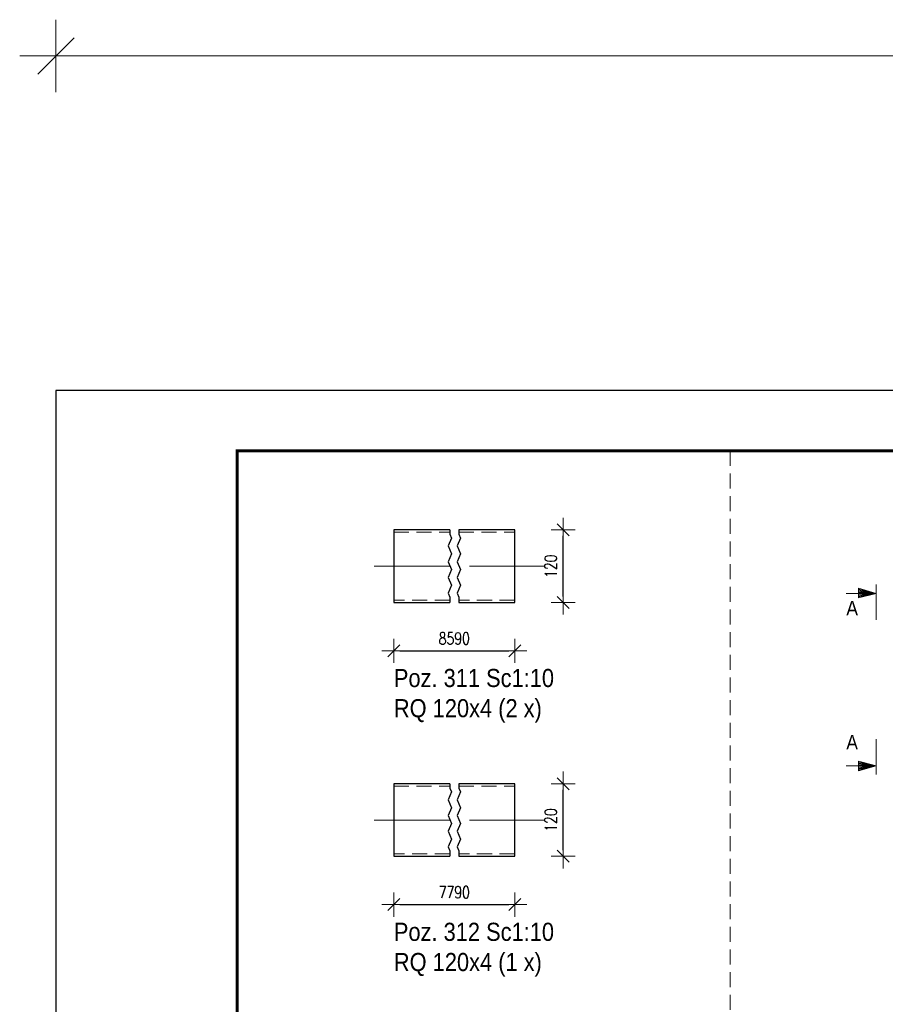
# Model space of a CAD drawing. Header units: millimetres. Extents: x -122 to 731, y 8645 to 9314.
# Tile 13 of 40: x -122 to 21, y 9137 to 9300. Entities that reach past the tile are written whole.
import ezdxf
from ezdxf.enums import TextEntityAlignment as Align

# ---------------------------------------------------------------- set-up
doc = ezdxf.new("R2010")
doc.units = ezdxf.units.MM
doc.header["$LTSCALE"] = 10
doc.linetypes.add('HIDDEN', pattern=[0.375, 0.25, -0.125])
doc.linetypes.add('MITTE', pattern=[2, 1.25, -0.25, 0.25, -0.25])
doc.layers.get('Defpoints').update_dxf_attribs({"color": 1})
doc.layers.add('_FORMATKA', color=8, linetype='Continuous', plot=False)
for name, color, linetype, lineweight in [('_RAMKA', 7, 'Continuous', 35), ('PS_DIM', 4, 'Continuous', 13), ('PS_Hidden', 2, 'HIDDEN', 9), ('PS_Mid', 5, 'MITTE', 15), ('PS_Shape', 161, 'Continuous', 30), ('PS_SOLID', 7, 'Continuous', 30), ('PS_TEXT', 3, 'Continuous', 18)]:
    doc.layers.add(name, color=color, linetype=linetype, lineweight=lineweight)
doc.styles.add('gil', font='txt', dxfattribs={"width": 0.9})
doc.styles.add('ROMANS', font='romans.shx', dxfattribs={"width": 0.8})
doc.styles.add('simplex', font='simplex.shx', dxfattribs={"width": 0.75})
doc.dimstyles.new('1_10_PRZ', dxfattribs={"dimtxt": 2, "dimasz": 1, "dimexe": 2, "dimexo": 5, "dimgap": 1, "dimtad": 1, "dimdec": 0, "dimlfac": 10, "dimtxsty": 'simplex', "dimblk": 'dimznak', "dimcen": 2, "dimse1": 1, "dimse2": 1, "dimclrt": 3, "dimadec": 1, "dimazin": 0, "dimtfac": 1, "dimtdec": 0, "dimtix": 1, "dimtmove": 2, "dimatfit": 3, "dimldrblk": 'dim-grot', "dimfxl": 1, "dimarcsym": 0})
doc.dimstyles.new('1_10_PRZ_DS1-LS10', dxfattribs={"dimtxt": 2, "dimasz": 1, "dimexe": 2, "dimexo": 5, "dimgap": 1, "dimtad": 1, "dimdec": 0, "dimlfac": 10, "dimtxsty": 'simplex', "dimblk": 'dimznak', "dimcen": 2, "dimse1": 1, "dimse2": 1, "dimclrt": 3, "dimadec": 1, "dimazin": 0, "dimtfac": 1, "dimtdec": 0, "dimtix": 1, "dimtmove": 2, "dimatfit": 3, "dimldrblk": 'dim-grot', "dimfxl": 1, "dimarcsym": 0})

# ---------------------------------------------------------------- blocks, each defined once
blk = doc.blocks.new('dimznak')
at = {"color": 0}
for points in [[(0, 2), (0, -2)], [(-2, 0), (2, 0)]]:
    blk.add_lwpolyline(points, dxfattribs=at)
at = {"color": 2}
blk.add_lwpolyline([(1, 1), (-1, -1)], dxfattribs=at)
blk = doc.blocks.new('*D29')
at = {"layer": 'Defpoints', "color": 0, "transparency": 16777216}
for p in [(-60.46, 9203.67), (-40.46, 9203.67), (-40.46, 9195.67)]:
    blk.add_point(p, dxfattribs=at)
at = {"layer": 'PS_DIM', "color": 0, "lineweight": -2, "transparency": 16777216}
blk.add_line((-59.46, 9195.67), (-41.46, 9195.67), dxfattribs=at)
at = {"layer": 'PS_DIM', "color": 0, "lineweight": -2, "transparency": 16777216, "rotation": 180}
blk.add_blockref('dimznak', (-60.46, 9195.67), dxfattribs=at)
at = {"layer": 'PS_DIM', "color": 0, "lineweight": -2, "transparency": 16777216}
blk.add_blockref('dimznak', (-40.46, 9195.67), dxfattribs=at)
at = {"layer": 'PS_DIM', "color": 3, "transparency": 16777216, "insert": (-50.46, 9197.71), "char_height": 2, "attachment_point": 5, "style": 'simplex'}
blk.add_mtext('8590', dxfattribs=at)
blk = doc.blocks.new('dim-grot')
blk.add_hatch(color=256).paths.add_polyline_path([(0, 0), (-2, 0.5), (-2, -0.5)])
blk.add_lwpolyline([(0, 0), (-2, 0.5), (-2, -0.5), (0, 0)])
blk = doc.blocks.new('*D30')
at = {"layer": 'Defpoints', "color": 0, "transparency": 16777216}
for p in [(-40.46, 9215.67), (-32.46, 9215.67), (-40.46, 9203.67)]:
    blk.add_point(p, dxfattribs=at)
at = {"layer": 'PS_DIM', "color": 0, "lineweight": -2, "transparency": 16777216}
blk.add_line((-32.46, 9204.67), (-32.46, 9214.67), dxfattribs=at)
for p, rotation in [((-32.46, 9215.67), 90), ((-32.46, 9203.67), 270)]:
    blk.add_blockref('dimznak', p, dxfattribs=dict(at, rotation=rotation))
at = {"layer": 'PS_DIM', "color": 3, "transparency": 16777216, "insert": (-34.5, 9209.67), "char_height": 2, "attachment_point": 5, "rotation": 90, "style": 'simplex'}
blk.add_mtext('120', dxfattribs=at)
blk = doc.blocks.new('*D31')
at = {"layer": 'Defpoints', "color": 0, "transparency": 16777216}
for p in [(-60.46, 9161.67), (-40.46, 9161.67), (-40.46, 9153.67)]:
    blk.add_point(p, dxfattribs=at)
at = {"layer": 'PS_DIM', "color": 0, "lineweight": -2, "transparency": 16777216}
blk.add_line((-59.46, 9153.67), (-41.46, 9153.67), dxfattribs=at)
at = {"layer": 'PS_DIM', "color": 0, "lineweight": -2, "transparency": 16777216, "rotation": 180}
blk.add_blockref('dimznak', (-60.46, 9153.67), dxfattribs=at)
at = {"layer": 'PS_DIM', "color": 0, "lineweight": -2, "transparency": 16777216}
blk.add_blockref('dimznak', (-40.46, 9153.67), dxfattribs=at)
at = {"layer": 'PS_DIM', "color": 3, "transparency": 16777216, "insert": (-50.46, 9155.71), "char_height": 2, "attachment_point": 5, "style": 'simplex'}
blk.add_mtext('7790', dxfattribs=at)
blk = doc.blocks.new('*D32')
at = {"layer": 'Defpoints', "color": 0, "transparency": 16777216}
for p in [(-40.46, 9173.67), (-32.46, 9173.67), (-40.46, 9161.67)]:
    blk.add_point(p, dxfattribs=at)
at = {"layer": 'PS_DIM', "color": 0, "lineweight": -2, "transparency": 16777216}
blk.add_line((-32.46, 9162.67), (-32.46, 9172.67), dxfattribs=at)
for p, rotation in [((-32.46, 9173.67), 90), ((-32.46, 9161.67), 270)]:
    blk.add_blockref('dimznak', p, dxfattribs=dict(at, rotation=rotation))
at = {"layer": 'PS_DIM', "color": 3, "transparency": 16777216, "insert": (-34.5, 9167.67), "char_height": 2, "attachment_point": 5, "rotation": 90, "style": 'simplex'}
blk.add_mtext('120', dxfattribs=at)
blk = doc.blocks.new('*D26')
at = {"color": 252, "lineweight": -2, "transparency": 16777216}
blk.add_line((-838, 649.33), (-3, 649.33), dxfattribs=at)
at = {"layer": 'Defpoints', "color": 0, "transparency": 16777216}
for p in [(0, 649.33), (-841, 594), (0, 594)]:
    blk.add_point(p, dxfattribs=at)
at = {"color": 252, "lineweight": -2, "transparency": 16777216, "xscale": 3, "yscale": 3, "zscale": 3, "rotation": 180}
blk.add_blockref('dimznak', (-841, 649.33), dxfattribs=at)
at = {"color": 252, "lineweight": -2, "transparency": 16777216, "xscale": 3, "yscale": 3, "zscale": 3}
blk.add_blockref('dimznak', (0, 649.33), dxfattribs=at)
at = {"color": 252, "transparency": 16777216, "insert": (-420.5, 659.83), "char_height": 15, "attachment_point": 5, "style": 'simplex'}
blk.add_mtext('841', dxfattribs=at)
blk = doc.blocks.new('Znacznik')
at = {"layer": 'PS_TEXT'}
for p, q in [((4454.27, 7147.33), (4450.22, 7148.54)), ((4450.22, 7148.54), (4450.22, 7146.32)), ((4454.27, 7147.33), (4450.22, 7148.34)), ((4454.27, 7147.33), (4450.22, 7148.14)), ((4454.27, 7141.25), (4454.27, 7149.35)), ((4454.27, 7147.33), (4447.39, 7147.33)), ((4454.27, 7147.33), (4450.22, 7147.94)), ((4454.27, 7147.33), (4450.22, 7147.73)), ((4454.27, 7147.33), (4450.22, 7147.53)), ((4454.27, 7147.33), (4450.22, 7146.32)), ((4454.27, 7147.33), (4450.22, 7146.52)), ((4454.27, 7147.33), (4450.22, 7146.72)), ((4454.27, 7147.33), (4450.22, 7147.13)), ((4454.27, 7147.33), (4450.22, 7146.92)), ((4454.27, 7147.33), (4450.22, 7147.33))]:
    blk.add_line(p, q, dxfattribs=at)
blk = doc.blocks.new('PRZEK3')
at = {"layer": 'PS_DIM', "color": 7, "xscale": -0.8999999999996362, "yscale": 0.8999999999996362, "zscale": 0.9, "rotation": 90}
blk.add_blockref('Znacznik', (202262.67, 15878.89), dxfattribs=at)
at = {"layer": 'PS_TEXT', "style": 'ROMANS', "width": 0.9, "flags": 4}
blk.add_attdef('PRZEKRÓJ', (195831.81, 11873.66), '', height=2.92, dxfattribs=at)
blk = doc.blocks.new('*X356')
at = {"color": 1}
for p, q in [((-51.21, 9215.67), (-51.21, 9214.96)), ((-51.21, 9214.96), (-50.93, 9214.31)), ((-49.71, 9215.67), (-49.71, 9214.96)), ((-49.71, 9214.96), (-49.43, 9214.31)), ((-50.93, 9214.31), (-51.48, 9213.01)), ((-51.48, 9213.01), (-50.93, 9211.71)), ((-49.43, 9214.31), (-49.98, 9213.01)), ((-49.98, 9213.01), (-49.43, 9211.71)), ((-50.93, 9211.71), (-51.48, 9210.41)), ((-49.43, 9211.71), (-49.98, 9210.41)), ((-51.48, 9210.41), (-50.93, 9209.11)), ((-49.98, 9210.41), (-49.43, 9209.11)), ((-50.93, 9209.11), (-51.48, 9207.81)), ((-49.43, 9209.11), (-49.98, 9207.81)), ((-51.48, 9207.81), (-50.93, 9206.51)), ((-50.93, 9206.51), (-51.48, 9205.21)), ((-49.98, 9207.81), (-49.43, 9206.51)), ((-49.43, 9206.51), (-49.98, 9205.21)), ((-51.48, 9205.21), (-51.21, 9204.56)), ((-49.98, 9205.21), (-49.71, 9204.56)), ((-51.21, 9204.56), (-51.21, 9203.67)), ((-49.71, 9204.56), (-49.71, 9203.67))]:
    blk.add_line(p, q, dxfattribs=at)
at = {"layer": 'PS_Hidden', "color": 2, "linetype": 'HIDDEN'}
for p, q in [((-60.46, 9215.27), (-51.21, 9215.27)), ((-49.71, 9215.27), (-40.46, 9215.27)), ((-51.21, 9204.07), (-60.46, 9204.07)), ((-40.46, 9204.07), (-49.71, 9204.07))]:
    blk.add_line(p, q, dxfattribs=at)
at = {"layer": 'PS_Mid', "color": 5, "linetype": 'MITTE'}
for p, q in [((-51.21, 9209.67), (-65.46, 9209.67)), ((-35.46, 9209.67), (-49.71, 9209.67))]:
    blk.add_line(p, q, dxfattribs=at)
at = {"layer": 'PS_SOLID', "color": 7, "linetype": 'Continuous'}
for p, q in [((-51.21, 9215.67), (-60.46, 9215.67)), ((-60.46, 9215.67), (-60.46, 9203.67)), ((-40.46, 9215.67), (-49.71, 9215.67)), ((-40.46, 9203.67), (-40.46, 9215.67)), ((-60.46, 9203.67), (-51.21, 9203.67)), ((-49.71, 9203.67), (-40.46, 9203.67))]:
    blk.add_line(p, q, dxfattribs=at)
blk = doc.blocks.new('*X357')
at = {"color": 3, "style": 'gil', "width": 0.9}
for s, p in [('Poz. 311 Sc1:10', (-60.46, 9189.67)), ('RQ 120x4 (2 x)', (-60.46, 9184.67))]:
    blk.add_text(s, height=3, dxfattribs=at).set_placement(p)
blk = doc.blocks.new('*X358')
at = {"color": 1}
for p, q in [((-50.93, 9172.31), (-51.48, 9171.01)), ((-51.21, 9173.67), (-51.21, 9172.96)), ((-51.21, 9172.96), (-50.93, 9172.31)), ((-49.43, 9172.31), (-49.98, 9171.01)), ((-49.71, 9173.67), (-49.71, 9172.96)), ((-49.71, 9172.96), (-49.43, 9172.31)), ((-51.48, 9171.01), (-50.93, 9169.71)), ((-49.98, 9171.01), (-49.43, 9169.71)), ((-50.93, 9169.71), (-51.48, 9168.41)), ((-49.43, 9169.71), (-49.98, 9168.41)), ((-51.48, 9168.41), (-50.93, 9167.11)), ((-49.98, 9168.41), (-49.43, 9167.11)), ((-50.93, 9167.11), (-51.48, 9165.81)), ((-51.48, 9165.81), (-50.93, 9164.51)), ((-49.43, 9167.11), (-49.98, 9165.81)), ((-49.98, 9165.81), (-49.43, 9164.51)), ((-50.93, 9164.51), (-51.48, 9163.21)), ((-49.43, 9164.51), (-49.98, 9163.21)), ((-51.48, 9163.21), (-51.21, 9162.56)), ((-51.21, 9162.56), (-51.21, 9161.67)), ((-49.98, 9163.21), (-49.71, 9162.56)), ((-49.71, 9162.56), (-49.71, 9161.67))]:
    blk.add_line(p, q, dxfattribs=at)
at = {"layer": 'PS_Hidden', "color": 2, "linetype": 'HIDDEN'}
for p, q in [((-60.46, 9173.27), (-51.21, 9173.27)), ((-49.71, 9173.27), (-40.46, 9173.27)), ((-51.21, 9162.07), (-60.46, 9162.07)), ((-40.46, 9162.07), (-49.71, 9162.07))]:
    blk.add_line(p, q, dxfattribs=at)
at = {"layer": 'PS_Mid', "color": 5, "linetype": 'MITTE'}
for p, q in [((-51.21, 9167.67), (-65.46, 9167.67)), ((-35.46, 9167.67), (-49.71, 9167.67))]:
    blk.add_line(p, q, dxfattribs=at)
at = {"layer": 'PS_SOLID', "color": 7, "linetype": 'Continuous'}
for p, q in [((-51.21, 9173.67), (-60.46, 9173.67)), ((-60.46, 9173.67), (-60.46, 9161.67)), ((-40.46, 9173.67), (-49.71, 9173.67)), ((-40.46, 9161.67), (-40.46, 9173.67)), ((-60.46, 9161.67), (-51.21, 9161.67)), ((-49.71, 9161.67), (-40.46, 9161.67))]:
    blk.add_line(p, q, dxfattribs=at)
blk = doc.blocks.new('*X359')
at = {"color": 3, "style": 'gil', "width": 0.9}
for s, p in [('Poz. 312 Sc1:10', (-60.46, 9147.67)), ('RQ 120x4 (1 x)', (-60.46, 9142.67))]:
    blk.add_text(s, height=3, dxfattribs=at).set_placement(p)
blk = doc.blocks.new('*U19')
at = {"layer": '_FORMATKA', "lineweight": -3}
blk.add_lwpolyline([(-841, 0), (0, 0), (0, 594), (-841, 594)], close=True, dxfattribs=at)
at = {"layer": '_RAMKA', "lineweight": -3, "const_width": 0.5}
blk.add_lwpolyline([(-811, 10), (-10, 10), (-10, 584), (-811, 584)], close=True, dxfattribs=at)
dim = blk.add_linear_dim(base=(0, 649.33), p1=(-841, 594), p2=(0, 594), dimstyle='1_10_PRZ', override={"dimscale": 3, "dimtxt": 5, "dimlfac": 1, "dimclrd": 252, "dimclrt": 252})
dim.commit()
dim.dimension.update_dxf_attribs({"geometry": '*D26', "text_midpoint": (-420.5, 659.83)})

msp = doc.modelspace()

# ---------------------------------------------------------------- linework, layer by layer
at = {"layer": 'PS_Hidden'}
msp.add_line((-4.82, 9228.76), (-4.82, 8654.76), dxfattribs=at)

# ---------------------------------------------------------------- block references
at = {"layer": 'PS_DIM'}
msp.add_blockref('*U19', (724.64, 8644.76), dxfattribs=at)
at = {"layer": 'PS_Shape', "color": 232}
for name in ['*X356', '*X358']:
    msp.add_blockref(name, (0, 0), dxfattribs=at)
at = {"layer": 'PS_TEXT'}
ref = msp.add_blockref('PRZEK3', (9515.38, 165869.22), dxfattribs=dict(at, xscale=-0.8, yscale=0.8, zscale=0.8, rotation=90))
ref.add_attrib('PRZEKRÓJ', 'A', dxfattribs={"height": 2.4, "style": 'gil', "width": 0.9}).set_placement((14.39, 9200.8), align=Align.BOTTOM_LEFT)
for name in ['*X357', '*X359']:
    msp.add_blockref(name, (0, 0), dxfattribs=at)
ref = msp.add_blockref('PRZEK3', (9515.38, -147487.4), dxfattribs=dict(at, xscale=0.8, yscale=0.8, zscale=0.8, rotation=90))
ref.add_attrib('PRZEKRÓJ', 'A', dxfattribs={"height": 2.4, "style": 'gil', "width": 0.9}).set_placement((14.39, 9178.62), align=Align.BOTTOM_LEFT)

# ---------------------------------------------------------------- dimensions: what is measured, and where the dimension line sits
at = {"layer": 'PS_DIM'}
for base, p1, p2, picture, middle in [((-32.46, 9215.67), (-40.46, 9203.67), (-40.46, 9215.67), '*D30', (-34.5, 9209.67)), ((-32.46, 9173.67), (-40.46, 9161.67), (-40.46, 9173.67), '*D32', (-34.5, 9167.67))]:
    dim = msp.add_linear_dim(base=base, p1=p1, p2=p2, angle=90, dimstyle='1_10_PRZ_DS1-LS10', dxfattribs=at)
    dim.commit()
    dim.dimension.update_dxf_attribs({"geometry": picture, "text_midpoint": middle, "dimtype": 128})
for base, p1, p2, text, picture, middle in [((-40.46, 9195.67), (-60.46, 9203.67), (-40.46, 9203.67), '8590', '*D29', (-50.46, 9197.71)), ((-40.46, 9153.67), (-60.46, 9161.67), (-40.46, 9161.67), '7790', '*D31', (-50.46, 9155.71))]:
    dim = msp.add_linear_dim(base=base, p1=p1, p2=p2, text=text, dimstyle='1_10_PRZ_DS1-LS10', dxfattribs=at)
    dim.commit()
    dim.dimension.update_dxf_attribs({"geometry": picture, "text_midpoint": middle, "dimtype": 128})

doc.saveas('drawing.dxf')
